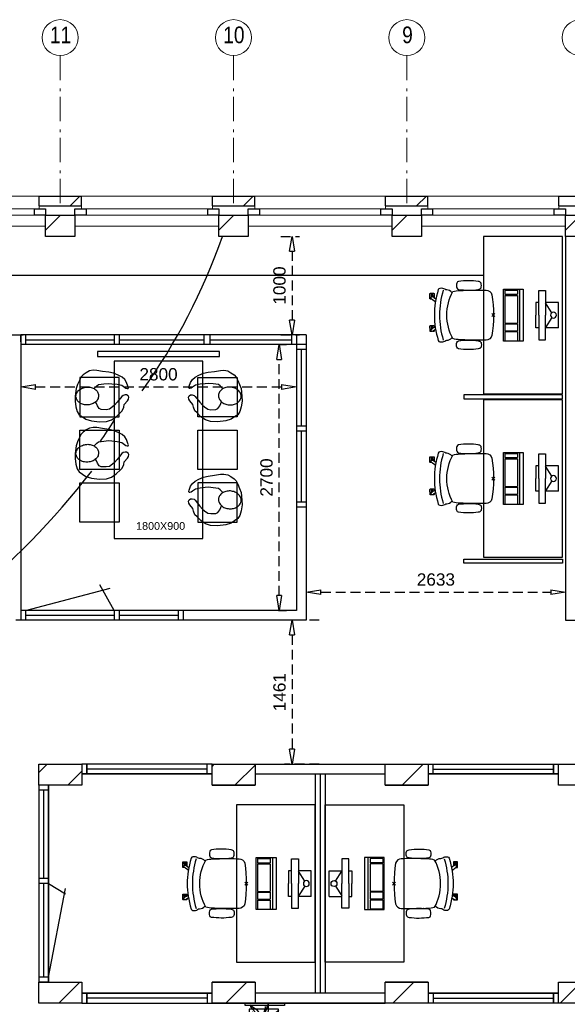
# Model space of a CAD drawing. Header units: millimetres. Extents: x 293454 to 524618, y 211738 to 307297.
# Tile 27 of 152: x 374586 to 380148, y 255522 to 265525. Entities that reach past the tile are written whole.
import ezdxf

# ---------------------------------------------------------------- set-up
doc = ezdxf.new("R2010")
doc.units = ezdxf.units.MM
doc.header["$LTSCALE"] = 400
doc.header["$PDMODE"] = 3
doc.header["$PDSIZE"] = 15
doc.linetypes.add('HIDDEN', pattern=[0.375, 0.25, -0.125])
doc.linetypes.add('STYLE_06', pattern=[1.041641, 0.625, -0.208282, 0.069427, -0.138931])
for name, color, linetype in [('-gd', 2, 'Continuous'), ('-ve', 2, 'HIDDEN'), ('inlay', 6, 'Continuous'), ('inr', 4, 'Continuous'), ('plant', 114, 'Continuous'), ('plat', 5, 'Continuous'), ('sona-s008_ip0', 7, 'Continuous'), ('symbol', 1, 'Continuous'), ('timmerwerk-ge', 150, 'Continuous')]:
    doc.layers.add(name, color=color, linetype=linetype)
for name, color, linetype, lineweight in [('Buitenkozijnen', 140, 'Continuous', 15), ('mat-baksteen', 5, 'Continuous', 25), ('mat-kalkzandsteen', 5, 'Continuous', 25), ('None', 7, 'Continuous', 9)]:
    doc.layers.add(name, color=color, linetype=linetype, lineweight=lineweight)
doc.styles.add('Arial', font='arial.ttf', dxfattribs={"height": 211.666667})
doc.styles.add('Arial Narrow', font='ARIALN.TTF', dxfattribs={"height": 222.25})
doc.styles.get("Standard").update_dxf_attribs({"font": 'arial.ttf'})
doc.dimstyles.new('CAL-N1-050-25', dxfattribs={"dimscale": 50, "dimtxt": 2.5, "dimasz": 3, "dimexe": 1.5, "dimexo": 0, "dimgap": 0.3, "dimtad": 0, "dimdec": 4, "dimrnd": 1, "dimdsep": 46, "dimtxsty": 'Standard', "dimblk": 'CLOSED', "dimcen": 0, "dimdle": 1.25, "dimclrt": 249, "dimadec": 0, "dimazin": 0, "dimtfac": 0.9, "dimtdec": 4, "dimtix": 1, "dimtmove": 0, "dimatfit": 3, "dimldrblk": 'CLOSED', "dimfxl": 1, "dimtvp": 1, "dimtolj": 1, "dimtzin": 0, "dimarcsym": 0})

# ---------------------------------------------------------------- blocks, each defined once
blk = doc.blocks.new('*X28')
at = {"layer": 'None', "lineweight": 9}
for p, q in [((-37047, 2833), (-36962, 2919)), ((-36752, 2705), (-36610, 2846))]:
    blk.add_line(p, q, dxfattribs=at)
blk = doc.blocks.new('*X29')
at = {"layer": 'None', "lineweight": 9}
for p, q in [((-35287, 2896), (-35265, 2919)), ((-35055, 2705), (-34850, 2909))]:
    blk.add_line(p, q, dxfattribs=at)
blk = doc.blocks.new('*X30')
at = {"layer": 'None', "lineweight": 9}
blk.add_line((-33357, 2705), (-33143, 2919), dxfattribs=at)
blk = doc.blocks.new('*X39')
at = {"layer": 'None', "lineweight": 9}
blk.add_line((-36844, 491), (-36630, 705), dxfattribs=at)
blk = doc.blocks.new('*X40')
at = {"layer": 'None', "lineweight": 9}
blk.add_line((-35147, 491), (-34933, 705), dxfattribs=at)
blk = doc.blocks.new('*X41')
at = {"layer": 'None', "lineweight": 9}
blk.add_line((-33450, 491), (-33236, 705), dxfattribs=at)
blk = doc.blocks.new('*X42')
at = {"layer": 'None', "lineweight": 9}
blk.add_line((-31753, 491), (-31539, 705), dxfattribs=at)
blk = doc.blocks.new('*X48')
at = {"layer": 'None', "lineweight": 9}
blk.add_line((-148.5, -148.5), (4, 4), dxfattribs=at)
blk = doc.blocks.new('*X49')
at = {"layer": 'None', "lineweight": 9}
blk.add_line((100, 100), (200, 200), dxfattribs=at)
blk = doc.blocks.new('Penant best-uitbr  (2D)')
at = {"layer": 'mat-baksteen', "lineweight": 25}
for p, q in [((-215, 200), (215, 200)), ((-215, 100), (-215, 200)), ((215, 100), (215, 200)), ((-215, 100), (215, 100))]:
    blk.add_line(p, q, dxfattribs=at)
at = {"layer": 'mat-kalkzandsteen', "lineweight": 25}
blk.add_lwpolyline([(-148.5, 4), (148.5, 4), (148.5, -210), (-148.5, -210)], close=True, dxfattribs=at)
at = {"layer": 'mat-baksteen'}
blk.add_blockref('*X49', (0, 0), dxfattribs=at)
at = {"layer": 'mat-kalkzandsteen'}
blk.add_blockref('*X48', (0, 0), dxfattribs=at)
blk = doc.blocks.new('Gevelpui best-uitbr 1330 (2D)')
at = {"layer": 'Buitenkozijnen', "lineweight": 15}
for p, q in [((-731.5, 71), (731.5, 71)), ((-731.5, 4), (-731.5, 71)), ((-731.5, 4), (731.5, 4)), ((731.5, 4), (731.5, 71))]:
    blk.add_line(p, q, dxfattribs=at)
at = {"layer": 'Buitenkozijnen', "color": 92, "lineweight": 25}
for points in [[(-731.5, 71), (-617.5, 71), (-617.5, 4), (-731.5, 4)], [(617.5, 71), (731.5, 71), (731.5, 4), (617.5, 4)]]:
    blk.add_lwpolyline(points, close=True, dxfattribs=at)
at = {"layer": 'None', "color": 43, "linetype": 'Continuous', "lineweight": 9}
blk.add_line((-731.5, -107), (731.5, -107), dxfattribs=at)
at = {"layer": 'None', "color": 43, "linetype": 'Continuous', "lineweight": 9, "flags": 128}
blk.add_lwpolyline([(-665, 71), (-665, 200), (665, 200), (665, 71)], dxfattribs=at)
blk = doc.blocks.new('*U108')
at = {"layer": 'None', "color": 7, "linetype": 'STYLE_06', "lineweight": 9}
for p, q in [((-36829, 10116), (-36829, 8616)), ((-35069, 10116), (-35069, 8616)), ((-33309, 10116), (-33309, 8616))]:
    blk.add_line(p, q, dxfattribs=at)
at = {"layer": 'None', "color": 43, "linetype": 'Continuous', "lineweight": 9}
for centre in [(-36829, 10299), (-35069, 10299), (-33309, 10299), (-31549, 10299)]:
    blk.add_circle(centre, 183, dxfattribs=at)
at = {"layer": 'None', "color": 8, "attachment_point": 1, "style": 'Arial Narrow'}
for s, insert, char_height in [('11', (-36933, 10412), 169.3), ('10', (-35173, 10412), 169.3), ('9', (-33356, 10412), 169)]:
    blk.add_mtext(s, dxfattribs=dict(at, insert=insert, char_height=char_height))
blk = doc.blocks.new('SONA-S008_B2')
at = {"layer": '-gd'}
blk.add_open_spline([(-253, -510), (-88, -560), (88, -560), (253, -510)], degree=3, dxfattribs=at)
for points in [[(-207, -16), (-79, 5), (80, 5), (207, -16)], [(-253, -272), (-257, -207), (-252, -139), (-253, -74)], [(-253, -74), (-253, -52), (-233, -20), (-207, -16)], [(207, -16), (233, -20), (253, -52), (253, -74)], [(253, -74), (252, -139), (257, -207), (253, -272)], [(-343, -154), (-353, -221), (-352, -288), (-343, -355)], [(-325, -126), (-337, -132), (-340, -141), (-343, -154)], [(-278, -126), (-288, -121), (-315, -121), (-325, -126)], [(-261, -154), (-263, -141), (-266, -132), (-278, -126)], [(-261, -355), (-252, -288), (-250, -221), (-261, -154)], [(261, -355), (252, -288), (250, -221), (261, -154)], [(261, -154), (263, -141), (266, -132), (278, -126)], [(278, -126), (288, -121), (315, -121), (325, -126)], [(325, -126), (337, -132), (340, -141), (343, -154)], [(343, -154), (353, -221), (352, -288), (343, -355)], [(-239, -412), (-253, -366), (-250, -319), (-253, -272)], [(253, -272), (250, -319), (253, -366), (239, -412)], [(252, -298), (253, -297), (254, -297), (255, -297)], [(-343, -355), (-341, -363), (-334, -370), (-326, -372)], [(-326, -372), (-310, -376), (-293, -376), (-277, -372)], [(-277, -372), (-270, -370), (-262, -363), (-261, -355)], [(-251, -332), (-253, -332), (-255, -331), (-258, -330)], [(-255, -304), (-254, -304), (-253, -305), (-252, -305)], [(257, -323), (255, -324), (253, -324), (251, -325)], [(277, -372), (270, -370), (262, -363), (261, -355)], [(326, -372), (310, -376), (293, -376), (277, -372)], [(343, -355), (341, -363), (334, -370), (326, -372)], [(-256, -474), (-255, -489), (-270, -500), (-272, -515)], [(-227, -418), (-247, -437), (-256, -455), (-256, -474)], [(239, -412), (95, -494), (-95, -494), (-239, -412)], [(256, -474), (256, -455), (247, -437), (227, -418)], [(272, -515), (270, -500), (255, -489), (256, -474)], [(-272, -515), (-274, -534), (-274, -556), (-259, -560)], [(-259, -560), (-77, -614), (79, -614), (259, -560)], [(-186, -615), (-186, -615), (-176, -603), (-163, -584)], [(-135, -589), (-152, -614), (-165, -630), (-165, -630)], [(143, -630), (143, -630), (132, -615), (115, -592)], [(144, -587), (156, -604), (164, -615), (164, -615)], [(259, -560), (274, -556), (274, -534), (272, -515)], [(-222, -607), (-222, -605), (-221, -603), (-219, -603)], [(-222, -615), (-222, -615), (-222, -607), (-222, -607)], [(-219, -615), (-219, -615), (-222, -615), (-222, -615)], [(-222, -630), (-222, -630), (-222, -618), (-222, -618)], [(-222, -618), (-222, -618), (-199, -618), (-199, -618)], [(-199, -630), (-199, -630), (-222, -630), (-222, -630)], [(-222, -641), (-222, -641), (-222, -633), (-222, -633)], [(-222, -633), (-222, -633), (-219, -633), (-219, -633)], [(-219, -645), (-221, -645), (-222, -643), (-222, -641)], [(-219, -603), (-219, -603), (-192, -603), (-177, -603)], [(-199, -615), (-199, -615), (-219, -615), (-219, -615)], [(-219, -633), (-219, -633), (-199, -633), (-199, -633)], [(-167, -645), (-167, -645), (-219, -645), (-219, -645)], [(-199, -618), (-199, -618), (-199, -615), (-199, -615)], [(-199, -615), (-199, -615), (-187, -615), (-187, -615)], [(-199, -618), (-199, -618), (-189, -618), (-187, -618)], [(-199, -633), (-199, -633), (-199, -630), (-199, -630)], [(-199, -630), (-199, -630), (-187, -630), (-187, -630)], [(-199, -633), (-199, -633), (-187, -633), (-187, -633)], [(-183, -633), (-188, -629), (-190, -621), (-186, -615)], [(-185, -615), (-186, -615), (-187, -615), (-187, -615)], [(-187, -615), (-187, -615), (-187, -616), (-187, -617)], [(-186, -630), (-186, -630), (-187, -630), (-187, -630)], [(-187, -630), (-187, -630), (-187, -633), (-187, -633)], [(-187, -633), (-187, -633), (-185, -633), (-183, -633)], [(-165, -630), (-169, -636), (-177, -638), (-183, -633)], [(-183, -633), (-183, -633), (-183, -633), (-183, -633)], [(-167, -633), (-167, -633), (-166, -633), (-166, -633)], [(-163, -641), (-163, -643), (-165, -645), (-167, -645)], [(-166, -633), (-166, -633), (-163, -633), (-163, -633)], [(-163, -630), (-163, -630), (-163, -630), (-164, -630)], [(-163, -628), (-163, -629), (-163, -630), (-163, -630)], [(-163, -633), (-163, -633), (-163, -641), (-163, -641)], [(106, -607), (106, -605), (108, -603), (110, -603)], [(106, -615), (106, -615), (106, -607), (106, -607)], [(110, -615), (110, -615), (106, -615), (106, -615)], [(106, -630), (106, -630), (106, -618), (106, -618)], [(106, -618), (106, -618), (130, -618), (130, -618)], [(130, -630), (130, -630), (106, -630), (106, -630)], [(106, -641), (106, -641), (106, -633), (106, -633)], [(106, -633), (106, -633), (110, -633), (110, -633)], [(110, -645), (108, -645), (106, -643), (106, -641)], [(110, -603), (110, -603), (116, -603), (123, -603)], [(130, -615), (130, -615), (110, -615), (110, -615)], [(110, -633), (110, -633), (130, -633), (130, -633)], [(162, -644), (162, -644), (110, -645), (110, -645)], [(130, -618), (130, -618), (130, -615), (130, -615)], [(130, -615), (130, -615), (131, -615), (132, -615)], [(130, -618), (130, -618), (132, -618), (134, -618)], [(130, -633), (130, -633), (130, -630), (130, -630)], [(130, -630), (130, -630), (142, -630), (142, -630)], [(130, -633), (130, -633), (142, -633), (142, -633)], [(143, -630), (142, -630), (142, -630), (142, -630)], [(142, -630), (142, -630), (142, -633), (142, -633)], [(142, -633), (142, -633), (143, -633), (145, -633)], [(161, -633), (155, -637), (147, -636), (143, -630)], [(155, -603), (159, -603), (162, -603), (162, -603)], [(164, -615), (168, -621), (167, -629), (161, -633)], [(161, -633), (161, -633), (161, -633), (161, -633)], [(162, -603), (164, -603), (166, -605), (166, -607)], [(162, -633), (162, -633), (162, -633), (162, -633)], [(162, -633), (162, -633), (166, -633), (166, -633)], [(166, -641), (166, -643), (164, -644), (162, -644)], [(166, -615), (166, -615), (165, -615), (164, -615)], [(166, -630), (166, -630), (165, -630), (164, -630)], [(165, -618), (166, -618), (166, -618), (166, -618)], [(166, -607), (166, -607), (166, -615), (166, -615)], [(166, -618), (166, -618), (166, -619), (166, -620)], [(166, -626), (166, -628), (166, -630), (166, -630)], [(166, -633), (166, -633), (166, -641), (166, -641)]]:
    blk.add_open_spline(points, degree=3)
at = {"layer": 'sona-s008_ip0'}
blk.add_point((0, 0), dxfattribs=at)
blk = doc.blocks.new('SYMB-CMP4_B2')
for p, q in [((-130, 558), (130, 558)), ((-130, 558), (-130, 428)), ((130, 558), (130, 428)), ((-250, 358), (-250, 428)), ((-250, 428), (0, 428)), ((-25, 492), (-125, 428)), ((250, 428), (0, 428)), ((25, 492), (125, 428)), ((250, 358), (250, 428)), ((0, 358), (-250, 358)), ((-130, 358), (-130, 328)), ((-130, 328), (0, 328)), ((0, 358), (250, 358)), ((130, 328), (0, 328)), ((130, 358), (130, 328)), ((265, 200), (-265, 200)), ((-265, 200), (-265, 0)), ((265, 163), (-265, 163)), ((-167, 142), (-260, 142)), ((-260, 13), (-260, 142)), ((-167, 13), (-167, 142)), ((-88, 142), (-159, 142)), ((-159, 13), (-159, 142)), ((-88, 13), (-88, 142)), ((200, 142), (-82, 142)), ((-82, 13), (-82, 142)), ((200, 13), (200, 142)), ((255, 142), (212, 142)), ((212, 13), (212, 142)), ((255, 13), (255, 142)), ((265, 0), (265, 200)), ((-265, 0), (265, 0)), ((-167, 13), (-260, 13)), ((-88, 13), (-159, 13)), ((200, 13), (-82, 13)), ((255, 13), (212, 13))]:
    blk.add_line(p, q)
blk.add_circle((0, 508), 30)
blk = doc.blocks.new('boom nieuw 01')
at = {"layer": 'plant', "extrusion": (0, -4.44089e-16, -1)}
for p, q in [((-574, 694), (-627, 737)), ((-627, 737), (-616, 698)), ((-574, 694), (-627, 737)), ((-627, 737), (-616, 698)), ((-616, 698), (-564, 639)), ((-616, 698), (-564, 639)), ((-519, 654), (-574, 694)), ((-519, 654), (-574, 694)), ((-467, 618), (-519, 654)), ((-467, 618), (-519, 654)), ((-298, 670), (-316, 598)), ((-285, 709), (-298, 670)), ((-285, 665), (-285, 709)), ((-279, 616), (-285, 665)), ((-257, 677), (-284, 619)), ((-257, 677), (-284, 619)), ((-238, 749), (-257, 677)), ((-238, 749), (-257, 677)), ((-225, 789), (-238, 749)), ((-225, 789), (-238, 749)), ((-225, 745), (-225, 789)), ((-225, 745), (-225, 789)), ((-219, 696), (-225, 745)), ((-219, 696), (-225, 745)), ((-219, 630), (-219, 696)), ((-219, 630), (-219, 696)), ((-831, 440), (-863, 451)), ((-863, 451), (-808, 440)), ((-831, 440), (-863, 451)), ((-863, 451), (-808, 440)), ((-793, 417), (-831, 440)), ((-793, 417), (-831, 440)), ((-808, 440), (-733, 432)), ((-808, 440), (-733, 432)), ((-531, 541), (-584, 584)), ((-584, 584), (-573, 545)), ((-531, 541), (-584, 584)), ((-584, 584), (-573, 545)), ((-573, 545), (-520, 486)), ((-573, 545), (-520, 486)), ((-564, 639), (-510, 574)), ((-564, 639), (-510, 574)), ((-476, 501), (-531, 541)), ((-476, 501), (-531, 541)), ((-520, 486), (-467, 421)), ((-520, 486), (-467, 421)), ((-510, 574), (-463, 510)), ((-510, 574), (-463, 510)), ((-510, 423), (-451, 434)), ((-510, 423), (-451, 434)), ((-424, 465), (-476, 501)), ((-424, 465), (-476, 501)), ((-412, 565), (-467, 618)), ((-412, 565), (-467, 618)), ((-463, 510), (-423, 466)), ((-463, 510), (-423, 466)), ((-369, 412), (-424, 465)), ((-369, 412), (-424, 465)), ((-423, 466), (-397, 444)), ((-423, 466), (-397, 444)), ((-369, 511), (-412, 565)), ((-369, 511), (-412, 565)), ((-344, 540), (-368, 472)), ((-316, 598), (-344, 540)), ((-308, 551), (-333, 488)), ((-308, 551), (-333, 488)), ((-284, 619), (-308, 551)), ((-284, 619), (-308, 551)), ((-243, 519), (-227, 576)), ((-243, 519), (-227, 576)), ((-187, 511), (-234, 479)), ((-187, 511), (-234, 479)), ((-227, 576), (-219, 630)), ((-227, 576), (-219, 630)), ((-195, 409), (-161, 444)), ((-119, 548), (-187, 511)), ((-167, 460), (-136, 488)), ((-167, 460), (-136, 488)), ((-128, 424), (-78, 443)), ((-128, 424), (-78, 443)), ((-55, 579), (-119, 548)), ((-55, 579), (-119, 548)), ((-101, 524), (-55, 560)), ((-101, 524), (-55, 560)), ((-95, 500), (-50, 537)), ((-78, 443), (-25, 464)), ((-78, 443), (-25, 464)), ((-4, 517), (-70, 496)), ((-4, 517), (-70, 496)), ((9, 617), (-55, 579)), ((9, 617), (-55, 579)), ((-55, 560), (-36, 579)), ((-55, 560), (-36, 579)), ((-36, 579), (9, 617)), ((-36, 579), (9, 617)), ((-25, 464), (20, 490)), ((-25, 464), (20, 490)), ((73, 551), (-4, 517)), ((73, 551), (-4, 517)), ((20, 490), (61, 517)), ((20, 490), (61, 517)), ((61, 517), (92, 539)), ((61, 517), (92, 539)), ((126, 569), (73, 551)), ((126, 569), (73, 551)), ((92, 539), (126, 569)), ((92, 539), (126, 569)), ((-838, 331), (-790, 339)), ((-838, 331), (-790, 339)), ((-787, 335), (-838, 331)), ((-787, 335), (-838, 331)), ((-794, 221), (-746, 230)), ((-794, 221), (-746, 230)), ((-743, 226), (-794, 221)), ((-743, 226), (-794, 221)), ((-751, 400), (-793, 417)), ((-751, 400), (-793, 417)), ((-790, 339), (-724, 343)), ((-790, 339), (-724, 343)), ((-737, 335), (-787, 335)), ((-737, 335), (-787, 335)), ((-690, 378), (-751, 400)), ((-690, 378), (-751, 400)), ((-746, 230), (-680, 234)), ((-746, 230), (-680, 234)), ((-694, 225), (-743, 226)), ((-694, 225), (-743, 226)), ((-691, 320), (-737, 335)), ((-733, 432), (-646, 419)), ((-733, 432), (-646, 419)), ((-724, 343), (-665, 349)), ((-724, 343), (-665, 349)), ((-647, 211), (-694, 225)), ((-647, 211), (-694, 225)), ((-636, 315), (-691, 320)), ((-636, 315), (-691, 320)), ((-601, 365), (-690, 378)), ((-601, 365), (-690, 378)), ((-648, 228), (-686, 193)), ((-648, 228), (-686, 193)), ((-642, 298), (-680, 321)), ((-642, 298), (-680, 321)), ((-680, 234), (-621, 240)), ((-680, 234), (-621, 240)), ((-665, 349), (-613, 352)), ((-665, 349), (-613, 352)), ((-604, 263), (-648, 228)), ((-604, 263), (-648, 228)), ((-646, 419), (-567, 415)), ((-646, 419), (-567, 415)), ((-601, 281), (-642, 298)), ((-601, 281), (-642, 298)), ((-620, 196), (-568, 225)), ((-620, 196), (-568, 225)), ((-613, 352), (-578, 349)), ((-613, 352), (-578, 349)), ((-553, 314), (-604, 263)), ((-553, 314), (-604, 263)), ((-547, 362), (-601, 365)), ((-547, 362), (-601, 365)), ((-540, 259), (-601, 281)), ((-540, 259), (-601, 281)), ((-583, 313), (-496, 300)), ((-583, 313), (-496, 300)), ((-568, 225), (-511, 263)), ((-568, 225), (-511, 263)), ((-567, 415), (-510, 423)), ((-567, 415), (-510, 423)), ((-451, 246), (-540, 259)), ((-451, 246), (-540, 259)), ((-511, 263), (-472, 292)), ((-511, 263), (-472, 292)), ((-496, 300), (-417, 296)), ((-496, 300), (-417, 296)), ((-392, 219), (-496, 183)), ((-392, 219), (-496, 183)), ((-472, 292), (-455, 309)), ((-472, 292), (-455, 309)), ((-397, 243), (-451, 246)), ((-397, 243), (-451, 246)), ((-398, 347), (-436, 328)), ((-398, 347), (-436, 328)), ((-369, 232), (-403, 195)), ((-369, 232), (-403, 195)), ((-354, 238), (-392, 219)), ((-354, 238), (-392, 219)), ((-281, 288), (-232, 238)), ((-281, 288), (-232, 238)), ((-231, 344), (-254, 371)), ((-231, 344), (-254, 371)), ((-194, 216), (-242, 260)), ((-194, 216), (-242, 260)), ((-233, 285), (-204, 233)), ((-233, 285), (-204, 233)), ((-232, 238), (-199, 194)), ((-232, 238), (-199, 194)), ((-192, 292), (-231, 344)), ((-192, 292), (-231, 344)), ((-204, 233), (-174, 186)), ((-204, 233), (-174, 186)), ((-151, 244), (-192, 292)), ((-151, 244), (-192, 292)), ((-170, 410), (-128, 424)), ((-170, 410), (-128, 424)), ((-33, 98), (-151, 244)), ((-33, 98), (-151, 244)), ((-127, 307), (-59, 290)), ((-127, 307), (-59, 290)), ((-105, 362), (-122, 364)), ((-105, 362), (-122, 364)), ((-113, 330), (-85, 277)), ((-113, 330), (-85, 277)), ((-83, 336), (-105, 362)), ((-83, 336), (-105, 362)), ((-15, 385), (-100, 387)), ((-15, 385), (-100, 387)), ((-85, 277), (-56, 224)), ((-85, 277), (-56, 224)), ((-43, 284), (-83, 336)), ((-43, 284), (-83, 336)), ((-59, 290), (16, 294)), ((-59, 290), (16, 294)), ((-56, 224), (-25, 178)), ((-56, 224), (-25, 178)), ((-3, 235), (-43, 284)), ((-3, 235), (-43, 284)), ((69, 341), (-16, 343)), ((69, 341), (-16, 343)), ((71, 388), (-15, 385)), ((71, 388), (-15, 385)), ((-5, 354), (51, 371)), ((-5, 354), (51, 371)), ((16, 294), (79, 310)), ((16, 294), (79, 310)), ((51, 371), (104, 389)), ((51, 371), (104, 389)), ((154, 344), (69, 341)), ((154, 344), (69, 341)), ((140, 402), (71, 388)), ((140, 402), (71, 388)), ((79, 310), (135, 327)), ((79, 310), (135, 327)), ((104, 389), (140, 402)), ((104, 389), (140, 402)), ((135, 327), (188, 345)), ((135, 327), (188, 345)), ((224, 359), (154, 344)), ((224, 359), (154, 344)), ((188, 345), (224, 359)), ((188, 345), (224, 359)), ((-748, 141), (-796, 107)), ((-748, 141), (-796, 107)), ((-796, 107), (-737, 139)), ((-796, 107), (-737, 139)), ((-722, 163), (-748, 141)), ((-722, 163), (-748, 141)), ((-737, 139), (-688, 167)), ((-737, 139), (-688, 167)), ((-686, 193), (-722, 163)), ((-686, 193), (-722, 163)), ((-688, 167), (-620, 196)), ((-688, 167), (-620, 196)), ((-592, 206), (-647, 211)), ((-592, 206), (-647, 211)), ((-597, 22), (-646, -12)), ((-597, 22), (-646, -12)), ((-646, -12), (-586, 20)), ((-646, -12), (-586, 20)), ((-572, 44), (-597, 22)), ((-572, 44), (-597, 22)), ((-549, 186), (-592, 206)), ((-549, 186), (-592, 206)), ((-586, 20), (-537, 48)), ((-586, 20), (-537, 48)), ((-535, 74), (-572, 44)), ((-535, 74), (-572, 44)), ((-496, 183), (-549, 186)), ((-496, 183), (-549, 186)), ((-537, 48), (-469, 77)), ((-537, 48), (-469, 77)), ((-497, 109), (-535, 74)), ((-497, 109), (-535, 74)), ((-454, 144), (-497, 109)), ((-454, 144), (-497, 109)), ((-469, 77), (-417, 106)), ((-469, 77), (-417, 106)), ((-403, 195), (-454, 144)), ((-403, 195), (-454, 144)), ((-380, 87), (-378, 37)), ((-380, 87), (-378, 37)), ((-378, 37), (-372, -25)), ((-378, 37), (-372, -25)), ((-317, 95), (-308, 24)), ((-317, 95), (-308, 24)), ((-317, -32), (-303, 34)), ((-317, -32), (-303, 34)), ((-308, 24), (-304, -32)), ((-308, 24), (-304, -32)), ((-303, 34), (-304, 107)), ((-303, 34), (-304, 107)), ((-297, 215), (-269, 162)), ((-297, 215), (-269, 162)), ((-293, -58), (-278, 12)), ((-293, -58), (-278, 12)), ((-278, 12), (-263, 89)), ((-278, 12), (-263, 89)), ((-269, 162), (-239, 109)), ((-269, 162), (-239, 109)), ((-267, 114), (-235, 70)), ((-267, 114), (-235, 70)), ((-263, 89), (-248, 155)), ((-263, 89), (-248, 155)), ((-235, 70), (-173, 19)), ((-235, 70), (-173, 19)), ((-186, 120), (-227, 169)), ((-186, 120), (-227, 169)), ((-199, 194), (-138, 143)), ((-199, 194), (-138, 143)), ((-174, 186), (-194, 216)), ((-174, 186), (-194, 216)), ((-69, -25), (-186, 120)), ((-69, -25), (-186, 120)), ((-173, 19), (-128, -8)), ((-173, 19), (-128, -8)), ((-138, 143), (-93, 116)), ((-138, 143), (-93, 116)), ((-93, 116), (-36, 86)), ((-93, 116), (-36, 86)), ((-25, 178), (-46, 207)), ((-25, 178), (-46, 207)), ((-36, 86), (2, 56)), ((-36, 86), (2, 56)), ((2, 56), (-33, 98)), ((2, 56), (-33, 98)), ((-372, -25), (-363, -96)), ((-372, -25), (-363, -96)), ((-363, -96), (-359, -152)), ((-363, -96), (-359, -152)), ((-359, -152), (-354, -201)), ((-359, -152), (-354, -201)), ((-358, -244), (-348, -178)), ((-358, -244), (-348, -178)), ((-354, -201), (-358, -244)), ((-354, -201), (-358, -244)), ((-348, -178), (-333, -108)), ((-348, -178), (-333, -108)), ((-333, -108), (-317, -32)), ((-333, -108), (-317, -32)), ((-304, -32), (-299, -81)), ((-304, -32), (-299, -81)), ((-303, -124), (-293, -58)), ((-303, -124), (-293, -58)), ((-299, -81), (-303, -124)), ((-299, -81), (-303, -124)), ((-128, -8), (-72, -38)), ((-128, -8), (-72, -38)), ((-72, -38), (-33, -68)), ((-72, -38), (-33, -68)), ((-33, -68), (-69, -25)), ((-33, -68), (-69, -25))]:
    blk.add_line(p, q, dxfattribs=at)
at = {"layer": 'timmerwerk-ge', "linetype": 'Continuous', "extrusion": (0, -4.44089e-16, -1)}
for p, q in [((0, 647), (-647, 647)), ((-647, 647), (-647, 0)), ((0, 0), (0, 647)), ((-647, 0), (0, 0))]:
    blk.add_line(p, q, dxfattribs=at)
blk = doc.blocks.new('_CLOSED')
at = {"color": 0, "linetype": 'ByBlock'}
for p, q in [((-1, 0.167), (0, 0)), ((-1, 0.167), (-1, -0.167)), ((0, 0), (-1, -0.167))]:
    blk.add_line(p, q, dxfattribs=at)
blk = doc.blocks.new('*D1662')
at = {"layer": '-ve', "color": 0, "lineweight": -2, "transparency": 16777216}
for p, q in [((377237, 263324), (377427, 263324)), ((377352, 263174), (377352, 262474)), ((377237, 262324), (377427, 262324))]:
    blk.add_line(p, q, dxfattribs=at)
at = {"layer": 'Defpoints', "color": 0, "transparency": 16777216}
for p in [(377237, 263324), (377237, 262324), (377352, 262324)]:
    blk.add_point(p, dxfattribs=at)
at = {"layer": '-ve', "color": 0, "lineweight": -2, "transparency": 16777216, "xscale": 150, "yscale": 150, "zscale": 150}
for p, rotation in [((377352, 263324), 90), ((377352, 262324), 270)]:
    blk.add_blockref('_CLOSED', p, dxfattribs=dict(at, rotation=rotation))
at = {"layer": '-ve', "color": 249, "transparency": 16777216, "insert": (377225, 262824), "char_height": 125, "attachment_point": 5, "rotation": 90}
blk.add_mtext('\\A1;1000', dxfattribs=at)
blk = doc.blocks.new('*D1663')
at = {"layer": '-ve', "color": 0, "lineweight": -2, "transparency": 16777216}
for p, q in [((377628, 259424), (377277, 259424)), ((377352, 259274), (377352, 258113)), ((377628, 257963), (377277, 257963))]:
    blk.add_line(p, q, dxfattribs=at)
at = {"layer": 'Defpoints', "color": 0, "transparency": 16777216}
for p in [(377628, 259424), (377352, 257963), (377628, 257963)]:
    blk.add_point(p, dxfattribs=at)
at = {"layer": '-ve', "color": 0, "lineweight": -2, "transparency": 16777216, "xscale": 150, "yscale": 150, "zscale": 150}
for p, rotation in [((377352, 259424), 90), ((377352, 257963), 270)]:
    blk.add_blockref('_CLOSED', p, dxfattribs=dict(at, rotation=rotation))
at = {"layer": '-ve', "color": 249, "transparency": 16777216, "insert": (377225, 258693), "char_height": 125, "attachment_point": 5, "rotation": 90}
blk.add_mtext('\\A1;1461', dxfattribs=at)
blk = doc.blocks.new('*D1664')
at = {"layer": '-ve', "color": 0, "lineweight": -2, "transparency": 16777216}
for p, q in [((377496, 259722), (377496, 259634)), ((377646, 259709), (379979, 259709)), ((380129, 259722), (380129, 259634))]:
    blk.add_line(p, q, dxfattribs=at)
at = {"layer": 'Defpoints', "color": 0, "transparency": 16777216}
for p in [(377496, 259722), (380129, 259722), (380129, 259709)]:
    blk.add_point(p, dxfattribs=at)
at = {"layer": '-ve', "color": 0, "lineweight": -2, "transparency": 16777216, "xscale": 150, "yscale": 150, "zscale": 150, "rotation": 180}
blk.add_blockref('_CLOSED', (377496, 259709), dxfattribs=at)
at = {"layer": '-ve', "color": 0, "lineweight": -2, "transparency": 16777216, "xscale": 150, "yscale": 150, "zscale": 150}
blk.add_blockref('_CLOSED', (380129, 259709), dxfattribs=at)
at = {"layer": '-ve', "color": 249, "transparency": 16777216, "insert": (378813, 259837), "char_height": 125, "attachment_point": 5}
blk.add_mtext('\\A1;2633', dxfattribs=at)
blk = doc.blocks.new('SYMB-PS01_B2')
blk.add_lwpolyline([(59, 67), (70, 78), (86, 97), (96, 116), (98, 170), (99, 217), (92, 251), (81, 303), (67, 349), (45, 376), (34, 388), (27, 400), (26, 410), (36, 414), (52, 410), (91, 400), (122, 385), (148, 360), (173, 323), (197, 279), (212, 232), (226, 169), (242, 111), (247, 76), (244, 36), (229, 2), (211, -32), (190, -56), (158, -74), (117, -98), (79, -116), (3, -132), (-47, -138), (-107, -136), (-154, -127), (-189, -110), (-215, -78), (-241, -46), (-264, 7), (-282, 88), (-285, 159), (-274, 212), (-246, 263), (-209, 308), (-193, 329), (-157, 347), (-131, 355), (-98, 391), (-80, 403), (-61, 408), (-47, 402), (-35, 389), (-34, 373), (-37, 352), (-46, 340), (-99, 287), (-128, 256), (-144, 235), (-162, 201), (-165, 167), (-158, 117), (-147, 99), (-118, 82), (-93, 74), (-75, 68)])
blk.add_lwpolyline([(-98, -12, 0.078796), (-90, -57, 0.088041), (-69, -93, 0.105312), (-38, -117, 0.121926), (-4, -125, 0.121926), (29, -115, 0.105312), (58, -89, 0.088041), (77, -52, 0.078796), (83, -7, 0.078796), (74, 38, 0.088041), (54, 74, 0.105312), (23, 98, 0.121926), (-11, 105, 0.121926), (-44, 96, 0.105312), (-74, 70, 0.088041), (-92, 33, 0.078796)], format="xyb", close=True)
blk = doc.blocks.new('*D1666')
at = {"layer": '-ve', "color": 0, "lineweight": -2, "transparency": 16777216}
for p, q in [((374596, 261829), (374596, 261719)), ((374746, 261794), (377246, 261794)), ((377396, 261829), (377396, 261719))]:
    blk.add_line(p, q, dxfattribs=at)
at = {"layer": 'Defpoints', "color": 0, "transparency": 16777216}
for p in [(374596, 261829), (377396, 261829), (377396, 261794)]:
    blk.add_point(p, dxfattribs=at)
at = {"layer": '-ve', "color": 0, "lineweight": -2, "transparency": 16777216, "xscale": 150, "yscale": 150, "zscale": 150, "rotation": 180}
blk.add_blockref('_CLOSED', (374596, 261794), dxfattribs=at)
at = {"layer": '-ve', "color": 0, "lineweight": -2, "transparency": 16777216, "xscale": 150, "yscale": 150, "zscale": 150}
blk.add_blockref('_CLOSED', (377396, 261794), dxfattribs=at)
at = {"layer": '-ve', "color": 249, "transparency": 16777216, "insert": (375996, 261922), "char_height": 125, "attachment_point": 5}
blk.add_mtext('\\A1;2800', dxfattribs=at)
blk = doc.blocks.new('*D1667')
at = {"layer": '-ve', "color": 0, "lineweight": -2, "transparency": 16777216}
for p, q in [((377214, 262224), (377296, 262224)), ((377221, 259674), (377221, 262074)), ((377214, 259524), (377296, 259524))]:
    blk.add_line(p, q, dxfattribs=at)
at = {"layer": 'Defpoints', "color": 0, "transparency": 16777216}
for p in [(377214, 262224), (377221, 262224), (377214, 259524)]:
    blk.add_point(p, dxfattribs=at)
at = {"layer": '-ve', "color": 0, "lineweight": -2, "transparency": 16777216, "xscale": 150, "yscale": 150, "zscale": 150}
for p, rotation in [((377221, 262224), 90), ((377221, 259524), 270)]:
    blk.add_blockref('_CLOSED', p, dxfattribs=dict(at, rotation=rotation))
at = {"layer": '-ve', "color": 249, "transparency": 16777216, "insert": (377093, 260874), "char_height": 125, "attachment_point": 5, "rotation": 90}
blk.add_mtext('\\A1;2700', dxfattribs=at)

msp = doc.modelspace()

# ---------------------------------------------------------------- linework, layer by layer
at = {"layer": 'inlay'}
for p, q in [((379297.84062, 262926.5115), (369667.84062, 262926.5115)), ((375266.34062, 257962.5115), (375266.34062, 257862.5115)), ((380009.34062, 257962.5115), (380009.34062, 257862.5115)), ((380009.34062, 255534.5115), (380009.34062, 255634.5115))]:
    msp.add_line(p, q, dxfattribs=at)
for centre, radius, start, end in [((370605.76879, 265466.66155), 6409.57322, 324.612187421, 340.465947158), ((369160.85228, 265657.09549), 7756.19307, 212.641868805, 322.534927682), ((369029.35228, 265657.09549), 7756.19307, 325.266710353, 327.164445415)]:
    msp.add_arc(centre, radius, start, end, dxfattribs=at)
at = {"layer": 'inr'}
for points in [[(375196.34062, 261489.74583), (375596.34062, 261489.74583), (375596.34062, 261889.74583), (375196.34062, 261889.74583)], [(376796.34062, 261489.74583), (376396.34062, 261489.74583), (376396.34062, 261889.74583), (376796.34062, 261889.74583)], [(379097.84062, 261673.5115), (380097.84062, 261673.5115), (380097.84062, 261713.5115), (379097.84062, 261713.5115)], [(375196.34062, 261354.82788), (375596.34062, 261354.82788), (375596.34062, 260954.82788), (375196.34062, 260954.82788)], [(376796.34062, 260954.82788), (376396.34062, 260954.82788), (376396.34062, 261354.82788), (376796.34062, 261354.82788)], [(375196.34062, 260819.90992), (375596.34062, 260819.90992), (375596.34062, 260419.90992), (375196.34062, 260419.90992)], [(376796.34062, 260819.90992), (376396.34062, 260819.90992), (376396.34062, 260419.90992), (376796.34062, 260419.90992)], [(379097.84062, 260043.5115), (380097.84062, 260043.5115), (380097.84062, 260003.5115), (379097.84062, 260003.5115)]]:
    msp.add_lwpolyline(points, close=True, dxfattribs=at)
at = {"layer": 'mat-kalkzandsteen', "lineweight": 25}
for p, q in [((380129.34062, 263323.5115), (380129.34062, 259423.5115)), ((377587.84062, 257862.5115), (377587.84062, 255634.5115)), ((377637.84062, 257862.5115), (377637.84062, 255634.5115)), ((377687.84062, 257862.5115), (377687.84062, 255634.5115)), ((374779.34062, 257748.5115), (374779.34062, 255748.5115)), ((374779.34062, 257748.5115), (374779.34062, 255748.5115)), ((374879.34062, 257748.5115), (374879.34062, 255748.5115)), ((374879.34062, 257748.5115), (374879.34062, 255748.5115)), ((376539.34062, 257748.5115), (376976.34062, 257748.5115)), ((378299.34062, 257748.5115), (378736.34062, 257748.5115)), ((374879.34062, 256748.5115), (374779.34062, 256748.5115)), ((374879.34062, 256748.5115), (375052.21037, 256643.13846)), ((374879.34062, 255798.5115), (375052.21037, 256698.03233)), ((376976.34062, 255748.5115), (376539.34062, 255748.5115)), ((378736.34062, 255748.5115), (378299.34062, 255748.5115)), ((375216.34062, 255534.5115), (378299.34062, 255534.5115)), ((380059.34062, 255534.5115), (376976.34062, 255534.5115))]:
    msp.add_line(p, q, dxfattribs=at)
for points in [[(374779.34062, 257962.5115), (375216.34062, 257962.5115), (375216.34062, 257748.5115), (374779.34062, 257748.5115)], [(376539.34062, 257962.5115), (376976.34062, 257962.5115), (376976.34062, 257748.5115), (376539.34062, 257748.5115)], [(378299.34062, 257962.5115), (378736.34062, 257962.5115), (378736.34062, 257748.5115), (378299.34062, 257748.5115)], [(380059.34062, 257962.5115), (380496.34062, 257962.5115), (380496.34062, 257748.5115), (380059.34062, 257748.5115)], [(378299.34062, 255748.5115), (378736.34062, 255748.5115), (378736.34062, 255534.5115), (378299.34062, 255534.5115)], [(380059.34062, 255748.5115), (380496.34062, 255748.5115), (380496.34062, 255534.5115), (380059.34062, 255534.5115)]]:
    msp.add_lwpolyline(points, close=True, dxfattribs=at)
for points in [[(376539.34062, 257962.5115), (375216.34062, 257962.5115)], [(376489.34062, 257912.5115), (375266.34062, 257912.5115)], [(376976.34062, 257962.5115), (378299.34062, 257962.5115)], [(378736.34062, 257962.5115), (380059.34062, 257962.5115)], [(378786.34062, 257912.5115), (380009.34062, 257912.5115)], [(375216.34062, 257862.5115), (376539.34062, 257862.5115)], [(376539.34062, 257862.5115), (375216.34062, 257862.5115)], [(376976.34062, 257862.5115), (378299.34062, 257862.5115)], [(380059.34062, 257862.5115), (378736.34062, 257862.5115)], [(378736.34062, 257862.5115), (380059.34062, 257862.5115)], [(374829.34062, 257698.5115), (374829.34062, 256798.5115)], [(374879.34062, 255748.5115), (374879.34062, 257748.5115)], [(374879.34062, 257748.5115), (374879.34062, 255748.5115)], [(374829.34062, 256748.5115), (374829.34062, 255798.5115)], [(376539.34062, 255634.5115), (375216.34062, 255634.5115)], [(375216.34062, 255634.5115), (376539.34062, 255634.5115)], [(376539.34062, 255634.5115), (375216.34062, 255634.5115)], [(376489.34062, 255584.5115), (375266.34062, 255584.5115)], [(378299.34062, 255634.5115), (376976.34062, 255634.5115)], [(378736.34062, 255634.5115), (380059.34062, 255634.5115)], [(380059.34062, 255634.5115), (378736.34062, 255634.5115)], [(378736.34062, 255634.5115), (380059.34062, 255634.5115)], [(378786.34062, 255584.5115), (380009.34062, 255584.5115)]]:
    msp.add_lwpolyline(points, dxfattribs=at)
at = {"layer": 'plat'}
for p, q in [((374496.34062, 262323.5115), (374596.34062, 262323.5115)), ((374596.34062, 262253.5115), (374596.34062, 262323.5115)), ((374596.34062, 262253.5115), (374596.34062, 262323.5115)), ((374596.34062, 262323.5115), (374596.34062, 259423.5115)), ((377496.34062, 262323.5115), (374596.34062, 262323.5115)), ((374596.34062, 262323.5115), (374622.34062, 262323.5115)), ((374646.34062, 262323.5115), (374646.34062, 262223.5115)), ((375546.34062, 262323.5115), (375546.34062, 262223.5115)), ((375596.34062, 262323.5115), (375596.34062, 262223.5115)), ((376456.34062, 262323.5115), (376456.34062, 262223.5115)), ((376516.34062, 262323.5115), (376516.34062, 262223.5115)), ((377346.34062, 262323.5115), (377346.34062, 262223.5115)), ((377396.34062, 262323.5115), (377396.34062, 259523.5115)), ((377496.34062, 262323.5115), (377496.34062, 259423.5115)), ((377496.34062, 262223.5115), (374596.34062, 262223.5115)), ((374646.34062, 262273.5115), (375546.34062, 262273.5115)), ((375596.34062, 262273.5115), (376456.34062, 262273.5115)), ((376516.34062, 262273.5115), (377346.34062, 262273.5115)), ((377496.34062, 262173.5115), (377396.34062, 262173.5115)), ((377446.34062, 262173.5115), (377446.34062, 261398.5115)), ((377396.34062, 261398.5115), (377496.34062, 261398.5115)), ((377396.34062, 261348.5115), (377496.34062, 261348.5115)), ((377446.34062, 261348.5115), (377446.34062, 260623.5115)), ((377496.34062, 260623.5115), (377396.34062, 260623.5115)), ((377496.34062, 260573.5115), (377396.34062, 260573.5115)), ((375546.34062, 259523.5115), (375399.64703, 259783.08762)), ((374646.34062, 259523.5115), (375503.59057, 259748.43679)), ((377396.34062, 259523.5115), (374596.34062, 259523.5115)), ((374646.34062, 259523.5115), (374646.34062, 259423.5115)), ((375546.34062, 259523.5115), (375546.34062, 259423.5115)), ((375596.34062, 259523.5115), (375596.34062, 259423.5115)), ((376196.34062, 259523.5115), (376196.34062, 259423.5115)), ((376246.34062, 259523.5115), (376246.34062, 259423.5115)), ((377496.34062, 259423.5115), (374546.34062, 259423.5115)), ((375546.34062, 259473.5115), (374646.34062, 259473.5115)), ((376196.34062, 259473.5115), (375596.34062, 259473.5115)), ((380129.34062, 259423.5115), (383846.34062, 259423.5115)), ((375266.34062, 257862.5115), (375266.34062, 257962.5115)), ((376489.34062, 257862.5115), (376489.34062, 257962.5115)), ((378786.34062, 257862.5115), (378786.34062, 257962.5115)), ((380009.34062, 257862.5115), (380009.34062, 257962.5115)), ((374879.34062, 257698.5115), (374779.34062, 257698.5115)), ((374879.34062, 256798.5115), (374779.34062, 256798.5115)), ((374879.34062, 255798.5115), (374779.34062, 255798.5115)), ((374879.34062, 255748.5115), (374779.34062, 255748.5115)), ((375266.34062, 255534.5115), (375266.34062, 255634.5115)), ((375266.34062, 255634.5115), (375266.34062, 255534.5115)), ((376489.34062, 255634.5115), (376489.34062, 255534.5115)), ((378786.34062, 255634.5115), (378786.34062, 255534.5115)), ((380009.34062, 255534.5115), (380009.34062, 255634.5115)), ((380009.34062, 255634.5115), (380009.34062, 255534.5115))]:
    msp.add_line(p, q, dxfattribs=at)
for points in [[(374779.34062, 255748.5115), (375216.34062, 255748.5115), (375216.34062, 255534.5115), (374779.34062, 255534.5115)], [(376539.34062, 255748.5115), (376976.34062, 255748.5115), (376976.34062, 255534.5115), (376539.34062, 255534.5115)]]:
    msp.add_lwpolyline(points, close=True, dxfattribs=at)
at = {"layer": 'timmerwerk-ge'}
for points in [[(379297.84062, 263323.5115), (379297.84062, 261723.5115), (380097.84062, 261723.5115), (380097.84062, 263323.5115)], [(375376.34062, 262104.82788), (376616.34062, 262104.82788), (376616.34062, 262154.82788), (375376.34062, 262154.82788)], [(376446.34062, 260254.82788), (376446.34062, 262054.82788), (375546.34062, 262054.82788), (375546.34062, 260254.82788)], [(379297.84062, 261663.5115), (379297.84062, 260063.5115), (380097.84062, 260063.5115), (380097.84062, 261663.5115)], [(376787.84062, 257548.5115), (376787.84062, 255948.5115), (377587.84062, 255948.5115), (377587.84062, 257548.5115)], [(378487.84062, 257548.5115), (378487.84062, 255948.5115), (377687.84062, 255948.5115), (377687.84062, 257548.5115)], [(376876.34062, 255509.5115), (376876.34062, 255534.5115), (377276.34062, 255534.5115), (377276.34062, 255509.5115)]]:
    msp.add_lwpolyline(points, close=True, dxfattribs=at)

# ---------------------------------------------------------------- block references
at = {"layer": '-ve', "xscale": 0.4608, "yscale": 0.4608, "zscale": 0.4608}
msp.add_blockref('boom nieuw 01', (377215.39961, 255173.20063), dxfattribs=at)
at = {"layer": 'inr', "rotation": 270}
for p in [(379397.84062, 262523.5115), (379397.84062, 260863.5115), (376887.84062, 256748.5115)]:
    msp.add_blockref('SONA-S008_B2', p, dxfattribs=at)
at = {"layer": 'inr', "xscale": -1, "rotation": 90}
msp.add_blockref('SONA-S008_B2', (378387.84062, 256748.5115), dxfattribs=at)
at = {"layer": 'mat-baksteen', "color": 7}
for p in [(374997.84062, 263533.5115), (376757.84062, 263533.5115), (378517.84062, 263533.5115), (380277.84062, 263533.5115)]:
    msp.add_blockref('Penant best-uitbr  (2D)', p, dxfattribs=at)
at = {"layer": 'mat-kalkzandsteen'}
for name in ['*X28', '*X29', '*X30', '*X39', '*X40', '*X41', '*X42']:
    msp.add_blockref(name, (411826.78125, 255043.5115), dxfattribs=at)
at = {"layer": 'None', "color": 7}
for name, p in [('*U108', (411826.78125, 255043.5115)), ('Gevelpui best-uitbr 1330 (2D)', (374117.84062, 263533.5115)), ('Gevelpui best-uitbr 1330 (2D)', (375877.84062, 263533.5115)), ('Gevelpui best-uitbr 1330 (2D)', (377637.84062, 263533.5115)), ('Gevelpui best-uitbr 1330 (2D)', (379397.84062, 263533.5115))]:
    msp.add_blockref(name, p, dxfattribs=at)
at = {"layer": 'symbol', "xscale": -1}
for name, p, rotation in [('SYMB-CMP4_B2', (379499.32932, 262523.5115), 270), ('SYMB-PS01_B2', (375281.61259, 261710.6818), 275.5976567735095), ('SYMB-PS01_B2', (375281.61259, 261128.87871), 275.5976567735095), ('SYMB-CMP4_B2', (379499.32932, 260863.5115), 270), ('SYMB-CMP4_B2', (376989.32932, 256748.5115), 270)]:
    msp.add_blockref(name, p, dxfattribs=dict(at, rotation=rotation))
at = {"layer": 'symbol'}
for name, p, rotation in [('SYMB-PS01_B2', (376711.06864, 261710.6818), 84.40234322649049), ('SYMB-PS01_B2', (376711.06864, 260654.93708), 84.40234322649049), ('SYMB-CMP4_B2', (378286.35192, 256748.5115), 90.00000000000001)]:
    msp.add_blockref(name, p, dxfattribs=dict(at, rotation=rotation))

# ---------------------------------------------------------------- texts
at = {"layer": 'plat', "insert": (375768.21772, 260420.79699), "char_height": 78.232, "attachment_point": 1, "style": 'Arial'}
msp.add_mtext('1800X900', dxfattribs=at)

# ---------------------------------------------------------------- dimensions: what is measured, and where the dimension line sits
at = {"layer": '-ve'}
for p1, p2, distance, picture, middle in [((377236.65703, 263323.5115), (377236.65703, 262323.5115), 115.72019, '*D1662', (377224.73398, 262823.5115)), ((377213.89378, 259523.5115), (377213.89378, 262223.5115), -6.98344, '*D1667', (377093.23398, 260873.5115)), ((374596.34062, 261829.07662), (377396.34062, 261829.07662), -34.89648, '*D1666', (375996.34062, 261921.82338)), ((377496.34062, 259721.9626), (380129.34062, 259721.9626), -13.00673, '*D1664', (378812.84062, 259836.68438)), ((377627.84062, 259423.5115), (377627.84062, 257962.5115), -275.46339, '*D1663', (377224.73398, 258693.0115))]:
    dim = msp.add_aligned_dim(p1=p1, p2=p2, distance=distance, dimstyle='CAL-N1-050-25', dxfattribs=at)
    dim.commit()
    dim.dimension.update_dxf_attribs({"geometry": picture, "text_midpoint": middle})

doc.saveas('drawing.dxf')
